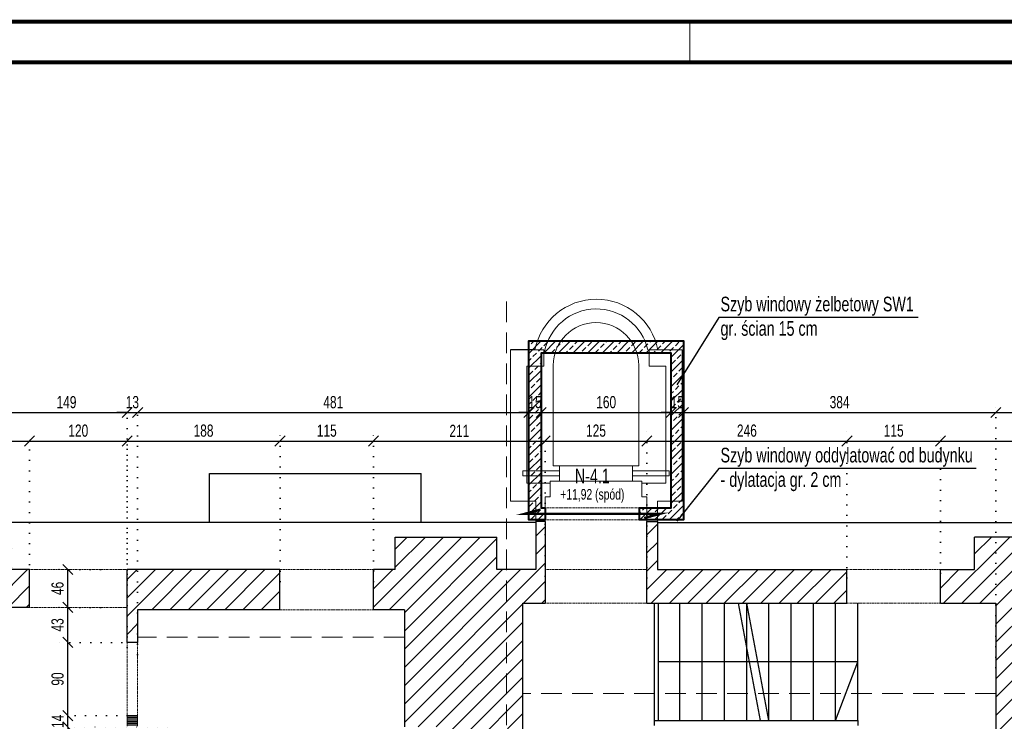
# Model space of a CAD drawing. Header units: millimetres. Extents: x 11149 to 111407, y -107619 to -23630.
# Tile 9 of 245: x 12428 to 13638, y -38492 to -37630. Entities that reach past the tile are written whole.
import ezdxf
from ezdxf.enums import TextEntityAlignment as Align

# ---------------------------------------------------------------- set-up
doc = ezdxf.new("R2010")
doc.units = ezdxf.units.MM
doc.header["$LTSCALE"] = 2
for name, pattern in [('DOT', [6.35, 0, -6.35]), ('HIDDEN', [9.525, 6.35, -3.175]), ('HIDDENX2', [19.05, 12.7, -6.35])]:
    doc.linetypes.add(name, pattern=pattern)
doc.layers.get('0').update_dxf_attribs({"plot": 0})
doc.layers.get('Defpoints').update_dxf_attribs({"color": 1})
for name, color, linetype, lineweight in [('0_OPIS', 7, 'Continuous', 13), ('3DPLAN_A_WYSOKOŚCI ZMIANA', 144, 'HIDDENX2', 5), ('A_WYBURZENIA', 6, 'Continuous', 0), ('A_ściany mur', 2, 'Continuous', 30), ('e-cad_opisyNadproża', 7, 'Continuous', 9), ('e-cad_wymiary', 4, 'Continuous', 9), ('Opisy', 7, 'Continuous', 13), ('WIDOK', 7, 'Continuous', 25)]:
    doc.layers.add(name, color=color, linetype=linetype, lineweight=lineweight)
for name, color, linetype in [('3DPLAN_A_KRESKOWANIE 1', 253, 'Continuous'), ('3DPLAN_K_OBRYS', 243, 'Continuous'), ('3DPLAN_K_OBRYS WIDOK', 242, 'Continuous'), ('A_SCHODY', 6, 'Continuous')]:
    doc.layers.add(name, color=color, linetype=linetype)
doc.styles.add('e-cad_1', font='arial.ttf', dxfattribs={"width": 0.7})
doc.dimstyles.new('e-cad_1_100_[cm]', dxfattribs={"dimscale": 10, "dimtxt": 1.5, "dimasz": 1.25, "dimexe": 1.25, "dimexo": 0.625, "dimgap": 0.5, "dimtad": 1, "dimdec": 0, "dimrnd": 1, "dimzin": 1, "dimtxsty": 'e-cad_1', "dimblk": 'OBLIQUE', "dimcen": 2.5, "dimclrd": 256, "dimclre": 252, "dimclrt": 7, "dimadec": 0, "dimazin": 0, "dimtfac": 1, "dimtix": 1, "dimtmove": 2, "dimatfit": 3, "dimldrblk": 'NONE', "dimfxl": 60, "dimfxlon": 1, "dimarcsym": 0})
pattern_1 = [(45, (14206.918, -38714.36), (-11.22532, 11.22532), [])]

# ---------------------------------------------------------------- blocks, each defined once
blk = doc.blocks.new('_OBLIQUE')
at = {"color": 0, "linetype": 'ByBlock', "lineweight": -2}
blk.add_line((-0.5, -0.5), (0.5, 0.5), dxfattribs=at)
blk = doc.blocks.new('*D525')
at = {"layer": 'Defpoints', "color": 0}
for p in [(12440, -38147.9), (11781.5, -38305.9), (12440, -38305.9)]:
    blk.add_point(p, dxfattribs=at)
at = {"layer": 'e-cad_wymiary', "color": 252, "linetype": 'DOT', "lineweight": -2}
for p, q in [((11781.5, -38299.6), (11781.5, -38135.4)), ((12440, -38299.6), (12440, -38135.4))]:
    blk.add_line(p, q, dxfattribs=at)
at = {"layer": 'e-cad_wymiary', "lineweight": -2}
blk.add_line((11781.5, -38147.9), (12440, -38147.9), dxfattribs=at)
at = {"layer": 'e-cad_wymiary', "lineweight": -2, "xscale": 12.5, "yscale": 12.5, "zscale": 12.5, "rotation": 180}
blk.add_blockref('_OBLIQUE', (11781.5, -38147.9), dxfattribs=at)
at = {"layer": 'e-cad_wymiary', "lineweight": -2, "xscale": 12.5, "yscale": 12.5, "zscale": 12.5}
blk.add_blockref('_OBLIQUE', (12440, -38147.9), dxfattribs=at)
at = {"layer": 'e-cad_wymiary', "color": 7, "insert": (12110.7, -38135.2), "char_height": 15, "attachment_point": 5, "style": 'e-cad_1'}
blk.add_mtext('658', dxfattribs=at)
blk = doc.blocks.new('_None')
blk = doc.blocks.new('*D526')
at = {"layer": 'Defpoints', "color": 0}
for p in [(12560, -38147.9), (12440, -38305.9), (12560, -38325.3)]:
    blk.add_point(p, dxfattribs=at)
at = {"layer": 'e-cad_wymiary', "color": 252, "linetype": 'DOT', "lineweight": -2}
for p, q in [((12440, -38299.6), (12440, -38135.4)), ((12560, -38319), (12560, -38135.4))]:
    blk.add_line(p, q, dxfattribs=at)
at = {"layer": 'e-cad_wymiary', "lineweight": -2}
blk.add_line((12440, -38147.9), (12560, -38147.9), dxfattribs=at)
at = {"layer": 'e-cad_wymiary', "lineweight": -2, "xscale": 12.5, "yscale": 12.5, "zscale": 12.5, "rotation": 180}
blk.add_blockref('_OBLIQUE', (12440, -38147.9), dxfattribs=at)
at = {"layer": 'e-cad_wymiary', "lineweight": -2, "xscale": 12.5, "yscale": 12.5, "zscale": 12.5}
blk.add_blockref('_OBLIQUE', (12560, -38147.9), dxfattribs=at)
at = {"layer": 'e-cad_wymiary', "color": 7, "insert": (12500, -38135.2), "char_height": 15, "attachment_point": 5, "style": 'e-cad_1'}
blk.add_mtext('120', dxfattribs=at)
blk = doc.blocks.new('*D527')
at = {"layer": 'Defpoints', "color": 0}
for p in [(12748, -38147.9), (12560, -38325.3), (12748, -38326.9)]:
    blk.add_point(p, dxfattribs=at)
at = {"layer": 'e-cad_wymiary', "color": 252, "linetype": 'DOT', "lineweight": -2}
for p, q in [((12560, -38319), (12560, -38135.4)), ((12748, -38320.6), (12748, -38135.4))]:
    blk.add_line(p, q, dxfattribs=at)
at = {"layer": 'e-cad_wymiary', "lineweight": -2}
blk.add_line((12560, -38147.9), (12748, -38147.9), dxfattribs=at)
at = {"layer": 'e-cad_wymiary', "lineweight": -2, "xscale": 12.5, "yscale": 12.5, "zscale": 12.5, "rotation": 180}
blk.add_blockref('_OBLIQUE', (12560, -38147.9), dxfattribs=at)
at = {"layer": 'e-cad_wymiary', "lineweight": -2, "xscale": 12.5, "yscale": 12.5, "zscale": 12.5}
blk.add_blockref('_OBLIQUE', (12748, -38147.9), dxfattribs=at)
at = {"layer": 'e-cad_wymiary', "color": 7, "insert": (12654, -38135.2), "char_height": 15, "attachment_point": 5, "style": 'e-cad_1'}
blk.add_mtext('188', dxfattribs=at)
blk = doc.blocks.new('*D528')
at = {"layer": 'Defpoints', "color": 0}
for p in [(12863, -38147.9), (12748, -38326.9), (12863, -38326.9)]:
    blk.add_point(p, dxfattribs=at)
at = {"layer": 'e-cad_wymiary', "color": 252, "linetype": 'DOT', "lineweight": -2}
for p, q in [((12748, -38320.6), (12748, -38135.4)), ((12863, -38320.6), (12863, -38135.4))]:
    blk.add_line(p, q, dxfattribs=at)
at = {"layer": 'e-cad_wymiary', "lineweight": -2}
blk.add_line((12748, -38147.9), (12863, -38147.9), dxfattribs=at)
at = {"layer": 'e-cad_wymiary', "lineweight": -2, "xscale": 12.5, "yscale": 12.5, "zscale": 12.5, "rotation": 180}
blk.add_blockref('_OBLIQUE', (12748, -38147.9), dxfattribs=at)
at = {"layer": 'e-cad_wymiary', "lineweight": -2, "xscale": 12.5, "yscale": 12.5, "zscale": 12.5}
blk.add_blockref('_OBLIQUE', (12863, -38147.9), dxfattribs=at)
at = {"layer": 'e-cad_wymiary', "color": 7, "insert": (12805.5, -38135.2), "char_height": 15, "attachment_point": 5, "style": 'e-cad_1'}
blk.add_mtext('115', dxfattribs=at)
blk = doc.blocks.new('*D529')
at = {"layer": 'Defpoints', "color": 0}
for p in [(13074, -38147.9), (13074, -38320.3), (12863, -38326.9)]:
    blk.add_point(p, dxfattribs=at)
at = {"layer": 'e-cad_wymiary', "color": 252, "linetype": 'DOT', "lineweight": -2}
for p, q in [((12863, -38320.6), (12863, -38135.4)), ((13074, -38314), (13074, -38135.4))]:
    blk.add_line(p, q, dxfattribs=at)
at = {"layer": 'e-cad_wymiary', "lineweight": -2}
blk.add_line((12863, -38147.9), (13074, -38147.9), dxfattribs=at)
at = {"layer": 'e-cad_wymiary', "lineweight": -2, "xscale": 12.5, "yscale": 12.5, "zscale": 12.5, "rotation": 180}
blk.add_blockref('_OBLIQUE', (12863, -38147.9), dxfattribs=at)
at = {"layer": 'e-cad_wymiary', "lineweight": -2, "xscale": 12.5, "yscale": 12.5, "zscale": 12.5}
blk.add_blockref('_OBLIQUE', (13074, -38147.9), dxfattribs=at)
at = {"layer": 'e-cad_wymiary', "color": 7, "insert": (12968.5, -38135.4), "char_height": 15, "attachment_point": 5, "style": 'e-cad_1'}
blk.add_mtext('211', dxfattribs=at)
blk = doc.blocks.new('*D530')
at = {"layer": 'Defpoints', "color": 0}
for p in [(13199, -38147.9), (13074, -38320.3), (13199, -38322.3)]:
    blk.add_point(p, dxfattribs=at)
at = {"layer": 'e-cad_wymiary', "color": 252, "linetype": 'DOT', "lineweight": -2}
for p, q in [((13074, -38314), (13074, -38135.4)), ((13199, -38316), (13199, -38135.4))]:
    blk.add_line(p, q, dxfattribs=at)
at = {"layer": 'e-cad_wymiary', "lineweight": -2}
blk.add_line((13074, -38147.9), (13199, -38147.9), dxfattribs=at)
at = {"layer": 'e-cad_wymiary', "lineweight": -2, "xscale": 12.5, "yscale": 12.5, "zscale": 12.5, "rotation": 180}
blk.add_blockref('_OBLIQUE', (13074, -38147.9), dxfattribs=at)
at = {"layer": 'e-cad_wymiary', "lineweight": -2, "xscale": 12.5, "yscale": 12.5, "zscale": 12.5}
blk.add_blockref('_OBLIQUE', (13199, -38147.9), dxfattribs=at)
at = {"layer": 'e-cad_wymiary', "color": 7, "insert": (13136.5, -38135.2), "char_height": 15, "attachment_point": 5, "style": 'e-cad_1'}
blk.add_mtext('125', dxfattribs=at)
blk = doc.blocks.new('*D531')
at = {"layer": 'Defpoints', "color": 0}
for p in [(13445, -38147.9), (13199, -38322.3), (13445, -38322.3)]:
    blk.add_point(p, dxfattribs=at)
at = {"layer": 'e-cad_wymiary', "color": 252, "linetype": 'DOT', "lineweight": -2}
for p, q in [((13199, -38316), (13199, -38135.4)), ((13445, -38316), (13445, -38135.4))]:
    blk.add_line(p, q, dxfattribs=at)
at = {"layer": 'e-cad_wymiary', "lineweight": -2}
blk.add_line((13199, -38147.9), (13445, -38147.9), dxfattribs=at)
at = {"layer": 'e-cad_wymiary', "lineweight": -2, "xscale": 12.5, "yscale": 12.5, "zscale": 12.5, "rotation": 180}
blk.add_blockref('_OBLIQUE', (13199, -38147.9), dxfattribs=at)
at = {"layer": 'e-cad_wymiary', "lineweight": -2, "xscale": 12.5, "yscale": 12.5, "zscale": 12.5}
blk.add_blockref('_OBLIQUE', (13445, -38147.9), dxfattribs=at)
at = {"layer": 'e-cad_wymiary', "color": 7, "insert": (13322, -38135.2), "char_height": 15, "attachment_point": 5, "style": 'e-cad_1'}
blk.add_mtext('246', dxfattribs=at)
blk = doc.blocks.new('*D532')
at = {"layer": 'Defpoints', "color": 0}
for p in [(13560, -38147.9), (13445, -38322.3), (13560, -38316.7)]:
    blk.add_point(p, dxfattribs=at)
at = {"layer": 'e-cad_wymiary', "color": 252, "linetype": 'DOT', "lineweight": -2}
for p, q in [((13445, -38316), (13445, -38135.4)), ((13560, -38310.5), (13560, -38135.4))]:
    blk.add_line(p, q, dxfattribs=at)
at = {"layer": 'e-cad_wymiary', "lineweight": -2}
blk.add_line((13445, -38147.9), (13560, -38147.9), dxfattribs=at)
at = {"layer": 'e-cad_wymiary', "lineweight": -2, "xscale": 12.5, "yscale": 12.5, "zscale": 12.5, "rotation": 180}
blk.add_blockref('_OBLIQUE', (13445, -38147.9), dxfattribs=at)
at = {"layer": 'e-cad_wymiary', "lineweight": -2, "xscale": 12.5, "yscale": 12.5, "zscale": 12.5}
blk.add_blockref('_OBLIQUE', (13560, -38147.9), dxfattribs=at)
at = {"layer": 'e-cad_wymiary', "color": 7, "insert": (13502.5, -38135.2), "char_height": 15, "attachment_point": 5, "style": 'e-cad_1'}
blk.add_mtext('115', dxfattribs=at)
blk = doc.blocks.new('*D533')
at = {"layer": 'Defpoints', "color": 0}
for p in [(13773, -38147.9), (13560, -38316.7), (13773, -38324.3)]:
    blk.add_point(p, dxfattribs=at)
at = {"layer": 'e-cad_wymiary', "color": 252, "linetype": 'DOT', "lineweight": -2}
for p, q in [((13560, -38310.5), (13560, -38135.4)), ((13773, -38318.1), (13773, -38135.4))]:
    blk.add_line(p, q, dxfattribs=at)
at = {"layer": 'e-cad_wymiary', "lineweight": -2}
blk.add_line((13560, -38147.9), (13773, -38147.9), dxfattribs=at)
at = {"layer": 'e-cad_wymiary', "lineweight": -2, "xscale": 12.5, "yscale": 12.5, "zscale": 12.5, "rotation": 180}
blk.add_blockref('_OBLIQUE', (13560, -38147.9), dxfattribs=at)
at = {"layer": 'e-cad_wymiary', "lineweight": -2, "xscale": 12.5, "yscale": 12.5, "zscale": 12.5}
blk.add_blockref('_OBLIQUE', (13773, -38147.9), dxfattribs=at)
at = {"layer": 'e-cad_wymiary', "color": 7, "insert": (13666.5, -38135.2), "char_height": 15, "attachment_point": 5, "style": 'e-cad_1'}
blk.add_mtext('213', dxfattribs=at)
blk = doc.blocks.new('*D554')
at = {"layer": 'Defpoints', "color": 0}
for p in [(12560, -38112.9), (12411, -38407.2), (12560, -38407.5)]:
    blk.add_point(p, dxfattribs=at)
at = {"layer": 'e-cad_wymiary', "color": 252, "linetype": 'DOT', "lineweight": -2}
for p, q in [((12411, -38400.9), (12411, -38100.4)), ((12560, -38401.3), (12560, -38100.4))]:
    blk.add_line(p, q, dxfattribs=at)
at = {"layer": 'e-cad_wymiary', "lineweight": -2}
blk.add_line((12411, -38112.9), (12560, -38112.9), dxfattribs=at)
at = {"layer": 'e-cad_wymiary', "lineweight": -2, "xscale": 12.5, "yscale": 12.5, "zscale": 12.5, "rotation": 180}
blk.add_blockref('_OBLIQUE', (12411, -38112.9), dxfattribs=at)
at = {"layer": 'e-cad_wymiary', "lineweight": -2, "xscale": 12.5, "yscale": 12.5, "zscale": 12.5}
blk.add_blockref('_OBLIQUE', (12560, -38112.9), dxfattribs=at)
at = {"layer": 'e-cad_wymiary', "color": 7, "insert": (12485.5, -38100.2), "char_height": 15, "attachment_point": 5, "style": 'e-cad_1'}
blk.add_mtext('149', dxfattribs=at)
blk = doc.blocks.new('*D555')
at = {"layer": 'Defpoints', "color": 0}
for p in [(12573, -38112.9), (12560, -38407.5), (12573, -38416.6)]:
    blk.add_point(p, dxfattribs=at)
at = {"layer": 'e-cad_wymiary', "color": 252, "linetype": 'DOT', "lineweight": -2}
for p, q in [((12560, -38401.3), (12560, -38100.4)), ((12573, -38410.4), (12573, -38100.4))]:
    blk.add_line(p, q, dxfattribs=at)
at = {"layer": 'e-cad_wymiary', "lineweight": -2}
for p, q in [((12560, -38112.9), (12547.5, -38112.9)), ((12560, -38112.9), (12573, -38112.9)), ((12573, -38112.9), (12585.5, -38112.9))]:
    blk.add_line(p, q, dxfattribs=at)
at = {"layer": 'e-cad_wymiary', "lineweight": -2, "xscale": 12.5, "yscale": 12.5, "zscale": 12.5}
blk.add_blockref('_OBLIQUE', (12560, -38112.9), dxfattribs=at)
at = {"layer": 'e-cad_wymiary', "lineweight": -2, "xscale": 12.5, "yscale": 12.5, "zscale": 12.5, "rotation": 180}
blk.add_blockref('_OBLIQUE', (12573, -38112.9), dxfattribs=at)
at = {"layer": 'e-cad_wymiary', "color": 7, "insert": (12566.5, -38100.2), "char_height": 15, "attachment_point": 5, "style": 'e-cad_1'}
blk.add_mtext('13', dxfattribs=at)
blk = doc.blocks.new('*D556')
at = {"layer": 'Defpoints', "color": 0}
for p in [(13054, -38104), (13054, -38112.9), (12573, -38416.6)]:
    blk.add_point(p, dxfattribs=at)
at = {"layer": 'e-cad_wymiary', "color": 252, "linetype": 'DOT', "lineweight": -2}
for p, q in [((12573, -38410.4), (12573, -38100.4)), ((13054, -38110.3), (13054, -38125.4))]:
    blk.add_line(p, q, dxfattribs=at)
at = {"layer": 'e-cad_wymiary', "lineweight": -2}
blk.add_line((12573, -38112.9), (13054, -38112.9), dxfattribs=at)
at = {"layer": 'e-cad_wymiary', "lineweight": -2, "xscale": 12.5, "yscale": 12.5, "zscale": 12.5, "rotation": 180}
blk.add_blockref('_OBLIQUE', (12573, -38112.9), dxfattribs=at)
at = {"layer": 'e-cad_wymiary', "lineweight": -2, "xscale": 12.5, "yscale": 12.5, "zscale": 12.5}
blk.add_blockref('_OBLIQUE', (13054, -38112.9), dxfattribs=at)
at = {"layer": 'e-cad_wymiary', "color": 7, "insert": (12813.5, -38100.2), "char_height": 15, "attachment_point": 5, "style": 'e-cad_1'}
blk.add_mtext('481', dxfattribs=at)
blk = doc.blocks.new('*D557')
at = {"layer": 'Defpoints', "color": 0}
for p in [(13054, -38104), (13069, -38105.4), (13069, -38112.9)]:
    blk.add_point(p, dxfattribs=at)
at = {"layer": 'e-cad_wymiary', "lineweight": -2}
for p, q in [((13054, -38112.9), (13041.5, -38112.9)), ((13054, -38112.9), (13069, -38112.9)), ((13069, -38112.9), (13081.5, -38112.9))]:
    blk.add_line(p, q, dxfattribs=at)
at = {"layer": 'e-cad_wymiary', "color": 252, "linetype": 'DOT', "lineweight": -2}
for p, q in [((13054, -38110.3), (13054, -38125.4)), ((13069, -38111.6), (13069, -38125.4))]:
    blk.add_line(p, q, dxfattribs=at)
at = {"layer": 'e-cad_wymiary', "lineweight": -2, "xscale": 12.5, "yscale": 12.5, "zscale": 12.5}
blk.add_blockref('_OBLIQUE', (13054, -38112.9), dxfattribs=at)
at = {"layer": 'e-cad_wymiary', "lineweight": -2, "xscale": 12.5, "yscale": 12.5, "zscale": 12.5, "rotation": 180}
blk.add_blockref('_OBLIQUE', (13069, -38112.9), dxfattribs=at)
at = {"layer": 'e-cad_wymiary', "color": 7, "insert": (13061.5, -38100.2), "char_height": 15, "attachment_point": 5, "style": 'e-cad_1'}
blk.add_mtext('15', dxfattribs=at)
blk = doc.blocks.new('*D558')
at = {"layer": 'Defpoints', "color": 0}
for p in [(13069, -38105.4), (13229, -38104), (13229, -38112.9)]:
    blk.add_point(p, dxfattribs=at)
at = {"layer": 'e-cad_wymiary', "color": 252, "linetype": 'DOT', "lineweight": -2}
for p, q in [((13069, -38111.6), (13069, -38125.4)), ((13229, -38110.3), (13229, -38125.4))]:
    blk.add_line(p, q, dxfattribs=at)
at = {"layer": 'e-cad_wymiary', "lineweight": -2}
blk.add_line((13069, -38112.9), (13229, -38112.9), dxfattribs=at)
at = {"layer": 'e-cad_wymiary', "lineweight": -2, "xscale": 12.5, "yscale": 12.5, "zscale": 12.5, "rotation": 180}
blk.add_blockref('_OBLIQUE', (13069, -38112.9), dxfattribs=at)
at = {"layer": 'e-cad_wymiary', "lineweight": -2, "xscale": 12.5, "yscale": 12.5, "zscale": 12.5}
blk.add_blockref('_OBLIQUE', (13229, -38112.9), dxfattribs=at)
at = {"layer": 'e-cad_wymiary', "color": 7, "insert": (13149, -38100.2), "char_height": 15, "attachment_point": 5, "style": 'e-cad_1'}
blk.add_mtext('160', dxfattribs=at)
blk = doc.blocks.new('*D559')
at = {"layer": 'Defpoints', "color": 0}
for p in [(13229, -38104), (13244, -38105.8), (13244, -38112.9)]:
    blk.add_point(p, dxfattribs=at)
at = {"layer": 'e-cad_wymiary', "lineweight": -2}
for p, q in [((13229, -38112.9), (13216.5, -38112.9)), ((13229, -38112.9), (13244, -38112.9)), ((13244, -38112.9), (13256.5, -38112.9))]:
    blk.add_line(p, q, dxfattribs=at)
at = {"layer": 'e-cad_wymiary', "color": 252, "linetype": 'DOT', "lineweight": -2}
for p, q in [((13229, -38110.3), (13229, -38125.4)), ((13244, -38112.1), (13244, -38125.4))]:
    blk.add_line(p, q, dxfattribs=at)
at = {"layer": 'e-cad_wymiary', "lineweight": -2, "xscale": 12.5, "yscale": 12.5, "zscale": 12.5}
blk.add_blockref('_OBLIQUE', (13229, -38112.9), dxfattribs=at)
at = {"layer": 'e-cad_wymiary', "lineweight": -2, "xscale": 12.5, "yscale": 12.5, "zscale": 12.5, "rotation": 180}
blk.add_blockref('_OBLIQUE', (13244, -38112.9), dxfattribs=at)
at = {"layer": 'e-cad_wymiary', "color": 7, "insert": (13236.5, -38100.2), "char_height": 15, "attachment_point": 5, "style": 'e-cad_1'}
blk.add_mtext('15', dxfattribs=at)
blk = doc.blocks.new('*D560')
at = {"layer": 'Defpoints', "color": 0}
for p in [(13244, -38105.8), (13628, -38112.9), (13628, -38432.5)]:
    blk.add_point(p, dxfattribs=at)
at = {"layer": 'e-cad_wymiary', "color": 252, "linetype": 'DOT', "lineweight": -2}
for p, q in [((13628, -38426.2), (13628, -38100.4)), ((13244, -38112.1), (13244, -38125.4))]:
    blk.add_line(p, q, dxfattribs=at)
at = {"layer": 'e-cad_wymiary', "lineweight": -2}
blk.add_line((13244, -38112.9), (13628, -38112.9), dxfattribs=at)
at = {"layer": 'e-cad_wymiary', "lineweight": -2, "xscale": 12.5, "yscale": 12.5, "zscale": 12.5, "rotation": 180}
blk.add_blockref('_OBLIQUE', (13244, -38112.9), dxfattribs=at)
at = {"layer": 'e-cad_wymiary', "lineweight": -2, "xscale": 12.5, "yscale": 12.5, "zscale": 12.5}
blk.add_blockref('_OBLIQUE', (13628, -38112.9), dxfattribs=at)
at = {"layer": 'e-cad_wymiary', "color": 7, "insert": (13436, -38100.2), "char_height": 15, "attachment_point": 5, "style": 'e-cad_1'}
blk.add_mtext('384', dxfattribs=at)
blk = doc.blocks.new('*D561')
at = {"layer": 'Defpoints', "color": 0}
for p in [(13690, -38112.9), (13690, -38413.4), (13628, -38432.5)]:
    blk.add_point(p, dxfattribs=at)
at = {"layer": 'e-cad_wymiary', "color": 252, "linetype": 'DOT', "lineweight": -2}
for p, q in [((13628, -38426.2), (13628, -38100.4)), ((13690, -38407.1), (13690, -38100.4))]:
    blk.add_line(p, q, dxfattribs=at)
at = {"layer": 'e-cad_wymiary', "lineweight": -2}
blk.add_line((13628, -38112.9), (13690, -38112.9), dxfattribs=at)
at = {"layer": 'e-cad_wymiary', "lineweight": -2, "xscale": 12.5, "yscale": 12.5, "zscale": 12.5, "rotation": 180}
blk.add_blockref('_OBLIQUE', (13628, -38112.9), dxfattribs=at)
at = {"layer": 'e-cad_wymiary', "lineweight": -2, "xscale": 12.5, "yscale": 12.5, "zscale": 12.5}
blk.add_blockref('_OBLIQUE', (13690, -38112.9), dxfattribs=at)
at = {"layer": 'e-cad_wymiary', "color": 7, "insert": (13659, -38100.2), "char_height": 15, "attachment_point": 5, "style": 'e-cad_1'}
blk.add_mtext('62', dxfattribs=at)
blk = doc.blocks.new('*D784')
at = {"layer": 'Defpoints', "color": 0, "ltscale": 0.5}
for p in [(12487.2, -38485.4), (12566.5, -38485.4), (12616.4, -38499.4)]:
    blk.add_point(p, dxfattribs=at)
at = {"layer": 'e-cad_wymiary', "lineweight": -2}
for p, q in [((12487.2, -38485.4), (12487.2, -38472.9)), ((12487.2, -38499.4), (12487.2, -38485.4)), ((12487.2, -38499.4), (12487.2, -38511.9))]:
    blk.add_line(p, q, dxfattribs=at)
at = {"layer": 'e-cad_wymiary', "color": 252, "linetype": 'DOT', "lineweight": -2}
for p, q in [((12560.2, -38485.4), (12474.7, -38485.4)), ((12610.2, -38499.4), (12474.7, -38499.4))]:
    blk.add_line(p, q, dxfattribs=at)
at = {"layer": 'e-cad_wymiary', "lineweight": -2, "ltscale": 0.5, "xscale": 12.5, "yscale": 12.5, "zscale": 12.5}
for p, rotation in [((12487.2, -38485.4), 270), ((12487.2, -38499.4), 90)]:
    blk.add_blockref('_OBLIQUE', p, dxfattribs=dict(at, rotation=rotation))
at = {"layer": 'e-cad_wymiary', "color": 7, "ltscale": 0.5, "insert": (12474.7, -38492.4), "char_height": 15, "attachment_point": 5, "rotation": 90, "style": 'e-cad_1'}
blk.add_mtext('14', dxfattribs=at)
blk = doc.blocks.new('*D785')
at = {"layer": 'Defpoints', "color": 0}
for p in [(12487.2, -38395.4), (12560, -38395.4), (12566.5, -38485.4)]:
    blk.add_point(p, dxfattribs=at)
at = {"layer": 'e-cad_wymiary', "color": 252, "linetype": 'DOT', "lineweight": -2}
for p, q in [((12553.7, -38395.4), (12474.7, -38395.4)), ((12560.2, -38485.4), (12474.7, -38485.4))]:
    blk.add_line(p, q, dxfattribs=at)
at = {"layer": 'e-cad_wymiary', "lineweight": -2}
blk.add_line((12487.2, -38485.4), (12487.2, -38395.4), dxfattribs=at)
at = {"layer": 'e-cad_wymiary', "lineweight": -2, "xscale": 12.5, "yscale": 12.5, "zscale": 12.5}
for p, rotation in [((12487.2, -38395.4), 90), ((12487.2, -38485.4), 270)]:
    blk.add_blockref('_OBLIQUE', p, dxfattribs=dict(at, rotation=rotation))
at = {"layer": 'e-cad_wymiary', "color": 7, "insert": (12474.6, -38440.4), "char_height": 15, "attachment_point": 5, "rotation": 90, "style": 'e-cad_1'}
blk.add_mtext('90', dxfattribs=at)
blk = doc.blocks.new('*D786')
at = {"layer": 'Defpoints', "color": 0}
for p in [(12487.2, -38352.4), (12533.7, -38352.4), (12560, -38395.4)]:
    blk.add_point(p, dxfattribs=at)
at = {"layer": 'e-cad_wymiary', "color": 252, "linetype": 'DOT', "lineweight": -2}
for p, q in [((12527.5, -38352.4), (12474.7, -38352.4)), ((12553.7, -38395.4), (12474.7, -38395.4))]:
    blk.add_line(p, q, dxfattribs=at)
at = {"layer": 'e-cad_wymiary', "lineweight": -2}
blk.add_line((12487.2, -38395.4), (12487.2, -38352.4), dxfattribs=at)
at = {"layer": 'e-cad_wymiary', "lineweight": -2, "xscale": 12.5, "yscale": 12.5, "zscale": 12.5}
for p, rotation in [((12487.2, -38352.4), 90), ((12487.2, -38395.4), 270)]:
    blk.add_blockref('_OBLIQUE', p, dxfattribs=dict(at, rotation=rotation))
at = {"layer": 'e-cad_wymiary', "color": 7, "insert": (12474.5, -38373.9), "char_height": 15, "attachment_point": 5, "rotation": 90, "style": 'e-cad_1'}
blk.add_mtext('43', dxfattribs=at)
blk = doc.blocks.new('*D787')
at = {"layer": 'Defpoints', "color": 0}
for p in [(12487.2, -38305.9), (12533.7, -38305.9), (12533.7, -38352.4)]:
    blk.add_point(p, dxfattribs=at)
at = {"layer": 'e-cad_wymiary', "color": 252, "linetype": 'DOT', "lineweight": -2}
for p, q in [((12527.5, -38305.9), (12474.7, -38305.9)), ((12527.5, -38352.4), (12474.7, -38352.4))]:
    blk.add_line(p, q, dxfattribs=at)
at = {"layer": 'e-cad_wymiary', "lineweight": -2}
blk.add_line((12487.2, -38352.4), (12487.2, -38305.9), dxfattribs=at)
at = {"layer": 'e-cad_wymiary', "lineweight": -2, "xscale": 12.5, "yscale": 12.5, "zscale": 12.5}
for p, rotation in [((12487.2, -38305.9), 90), ((12487.2, -38352.4), 270)]:
    blk.add_blockref('_OBLIQUE', p, dxfattribs=dict(at, rotation=rotation))
at = {"layer": 'e-cad_wymiary', "color": 7, "insert": (12474.6, -38329.1), "char_height": 15, "attachment_point": 5, "rotation": 90, "style": 'e-cad_1'}
blk.add_mtext('46', dxfattribs=at)

msp = doc.modelspace()

# ---------------------------------------------------------------- hatches: boundary and pattern name
at = {"layer": '3DPLAN_A_KRESKOWANIE 1'}
h = msp.add_hatch(dxfattribs=at)
h.set_pattern_fill('ANSI31', color=256, scale=5, style=0)
h.set_pattern_definition(pattern_1)
h.paths.add_polyline_path([(14219.97, -38701.39), (14194.97, -38701.39), (14194.97, -38726.39), (14219.97, -38726.39)])
h.paths.add_polyline_path([(12418.47, -38265.89), (12293.47, -38265.89), (12293.47, -38305.89), (11781.49, -38305.89), (11781.49, -38349.39), (11809.49, -38349.39), (11809.49, -38458.39), (11829.97, -38458.39), (11829.97, -38349.39), (12348.97, -38349.39), (12348.97, -38549.39), (12396.97, -38549.39), (12396.97, -38613.39), (12410.97, -38613.39), (12410.97, -38352.39), (12439.97, -38352.39), (12439.97, -38305.89), (12418.47, -38305.89)])
h.paths.add_polyline_path([(12747.96, -38305.89), (12559.97, -38305.89), (12559.97, -38352.39), (12559.97, -38395.39), (12572.96, -38395.39), (12572.96, -38355.39), (12747.96, -38355.39)])
h.paths.add_polyline_path([(12410.97, -38716.39), (12396.97, -38716.39), (12396.97, -38911.39), (12326.97, -38911.39), (12326.97, -38928.39), (11829.97, -38928.39), (11829.97, -38858.39), (11809.49, -38858.39), (11809.49, -38928.39), (11781.49, -38928.39), (11781.49, -38994.39), (11798.97, -38994.39), (11798.97, -38950.39), (12368.97, -38950.39), (12368.97, -39017.39), (12375.97, -39017.39), (12375.97, -39010.39), (12410.97, -39010.39)])
h.paths.add_polyline_path([(11829.97, -38633.39), (11809.49, -38633.39), (11809.49, -38683.39), (11829.97, -38683.39)])
h.paths.add_polyline_path([(13772.97, -38305.89), (13726.97, -38305.89), (13726.97, -38265.89), (13601.97, -38265.89), (13601.97, -38305.89), (13559.97, -38305.89), (13559.97, -38347.39), (13627.97, -38347.39), (13627.97, -38636.39), (13204.97, -38636.39), (13204.97, -38653.39), (13245.97, -38653.39), (13245.97, -38705.39), (13618.97, -38705.39), (13618.97, -38755.65), (13648.97, -38755.65), (13648.97, -38485.39), (13689.97, -38485.39), (13689.97, -38341.39), (13772.97, -38341.39)])
h.paths.add_polyline_path([(14060.97, -38305.89), (13887.97, -38305.89), (13887.97, -38341.39), (14060.97, -38341.39)])
h.paths.add_polyline_path([(13091.97, -39365.39), (13037.97, -39365.39), (13037.97, -39354.39), (12981.97, -39354.39), (12916.97, -39354.39), (12916.97, -39519.39), (12981.97, -39519.39), (12981.97, -39808.39), (12901.97, -39808.39), (12901.97, -39874.89), (12945.97, -39874.89), (12945.97, -39914.89), (13070.97, -39914.89), (13070.97, -39874.89), (13114.97, -39874.89), (13114.97, -39805.39), (13037.97, -39805.39), (13037.97, -39520.39), (13091.97, -39520.39)])
h.paths.add_polyline_path([(13426.97, -39805.39), (13229.97, -39805.39), (13229.97, -39874.89), (13426.97, -39874.89)])
h.paths.add_polyline_path([(12956.97, -39264.39), (12956.97, -39197.39), (12950.97, -39197.39), (12950.97, -39173.39), (13026.62, -39173.39), (13026.62, -39264.39)])
h.paths.add_polyline_path([(12726.97, -39808.39), (12590.97, -39808.39), (12590.97, -39874.89), (12726.97, -39874.89)])
h.paths.add_polyline_path([(12415.97, -39808.39), (11864.97, -39808.39), (11864.97, -39692.39), (11809.49, -39692.39), (11809.49, -39808.39), (11781.49, -39808.39), (11781.49, -39874.89), (12231.97, -39874.89), (12231.97, -39914.89), (12356.97, -39914.89), (12356.97, -39874.89), (12415.97, -39874.89)])
h.paths.add_polyline_path([(11864.97, -39470.39), (11809.49, -39470.39), (11809.49, -39517.39), (11864.97, -39517.39)])
h.paths.add_polyline_path([(14626.97, -39805.39), (14431.97, -39805.39), (14431.97, -39874.89), (14626.97, -39874.89)])
h.paths.add_polyline_path([(14316.97, -39805.39), (14140.97, -39805.39), (14140.97, -39874.89), (14161.97, -39874.89), (14161.97, -39914.89), (14286.97, -39914.89), (14286.97, -39874.89), (14316.97, -39874.89)])
h.paths.add_polyline_path([(14025.97, -39805.39), (13831.97, -39805.39), (13831.97, -39874.89), (14025.97, -39874.89)])
h.paths.add_polyline_path([(13716.97, -39805.39), (13541.97, -39805.39), (13541.97, -39874.89), (13570.97, -39874.89), (13570.97, -39914.89), (13695.97, -39914.89), (13695.97, -39874.89), (13716.97, -39874.89)])
h.paths.add_polyline_path([(13602.97, -38997.89), (13602.97, -38912.39), (13618.97, -38912.39), (13618.97, -38902.89), (13618.97, -38875.39), (13648.97, -38875.39), (13648.97, -38902.89), (13654.97, -38902.89), (13654.97, -38959.89), (13769.97, -38959.89), (13769.97, -38987.39), (13908.97, -38987.39), (13908.97, -38997.89), (13769.97, -38997.89), (13608.97, -38997.89)])
h.paths.add_polyline_path([(13602.97, -39133.89), (13766.97, -39133.89), (13766.97, -39220.39), (13675.97, -39220.39), (13675.97, -39513.39), (13641.97, -39513.39), (13641.97, -39243.39), (13614.97, -39243.39), (13614.97, -39205.39), (13602.97, -39205.39)])
h.paths.add_polyline_path([(14806.97, -39086.39), (14806.97, -39266.39), (14740.97, -39266.39), (14740.97, -39343.39), (14762.97, -39343.39), (14762.97, -39575.39), (14775.97, -39575.39), (14775.97, -39329.39), (14934.97, -39329.39), (14934.97, -39260.39), (14870.97, -39260.39), (14870.97, -39136.39), (14816.97, -39136.39), (14816.97, -39003.39), (14870.97, -39003.39), (14870.97, -38895.39), (14807.97, -38895.39), (14807.97, -39063.39)])
h.paths.add_polyline_path([(14254.97, -39243.39), (14204.97, -39243.39), (14204.97, -39220.39), (13896.97, -39220.39), (13896.97, -39195.89), (14129.97, -39195.89), (14129.97, -39132.89), (14242.97, -39132.89), (14242.97, -38997.89), (14137.97, -38997.89), (14137.97, -38972.39), (14205.97, -38972.39), (14205.97, -38906.39), (14253.97, -38906.39), (14253.97, -39063.39), (14254.97, -39086.39)])
h.paths.add_polyline_path([(14636.97, -38305.89), (14463.97, -38305.89), (14463.97, -38341.39), (14636.97, -38341.39)])
h.paths.add_polyline_path([(14924.97, -38305.89), (14901.97, -38305.89), (14901.97, -38265.89), (14776.97, -38265.89), (14776.97, -38305.89), (14751.97, -38305.89), (14751.97, -38341.39), (14924.97, -38341.39)])
h.paths.add_polyline_path([(15234.97, -38305.89), (15039.97, -38305.89), (15039.97, -38341.39), (15234.97, -38341.39)])
h.paths.add_polyline_path([(15524.97, -38305.89), (15502.97, -38305.89), (15502.97, -38265.89), (15377.97, -38265.89), (15377.97, -38305.89), (15349.97, -38305.89), (15349.97, -38341.39), (15524.97, -38341.39)])
h.paths.add_polyline_path([(15834.97, -38305.89), (15641.97, -38305.89), (15641.97, -38341.39), (15834.97, -38341.39)])
h.paths.add_polyline_path([(16625.97, -38305.89), (16098.97, -38305.89), (16098.97, -38265.89), (15973.97, -38265.89), (15973.97, -38305.89), (15948.97, -38305.89), (15948.97, -38341.39), (16550.97, -38341.39), (16550.97, -38448.39), (16594.97, -38448.39), (16594.97, -38341.39), (16625.97, -38341.39)])
h.paths.add_polyline_path([(16594.97, -38625.39), (16550.97, -38625.39), (16550.97, -38680.39), (16594.97, -38680.39)])
h.paths.add_polyline_path([(16594.97, -38857.39), (16550.97, -38857.39), (16550.97, -38985.39), (16594.97, -38985.39)])
h.paths.add_polyline_path([(16594.97, -39161.39), (16550.97, -39161.39), (16550.97, -39291.39), (16594.97, -39291.39)])
h.paths.add_polyline_path([(16594.97, -39467.39), (16550.97, -39467.39), (16550.97, -39522.39), (16594.97, -39522.39)])
h.paths.add_polyline_path([(16625.97, -39801.39), (16594.97, -39801.39), (16594.97, -39699.39), (16550.97, -39699.39), (16550.97, -39801.39), (15944.97, -39801.39), (15944.97, -39874.89), (15973.97, -39874.89), (15973.97, -39914.89), (16098.97, -39914.89), (16098.97, -39874.89), (16625.97, -39874.89)])
h.paths.add_polyline_path([(15830.97, -39801.39), (15637.97, -39801.39), (15637.97, -39874.89), (15830.97, -39874.89)])
h.paths.add_polyline_path([(15520.97, -39801.39), (15345.97, -39801.39), (15345.97, -39874.89), (15369.97, -39874.89), (15369.97, -39914.89), (15494.97, -39914.89), (15494.97, -39874.89), (15520.97, -39874.89)])
h.paths.add_polyline_path([(15230.97, -39801.39), (15035.97, -39801.39), (15035.97, -39874.89), (15230.97, -39874.89)])
h.paths.add_polyline_path([(14920.97, -39801.39), (14775.97, -39801.39), (14775.97, -39768.39), (14762.97, -39768.39), (14762.97, -39805.39), (14741.97, -39805.39), (14741.97, -39874.89), (14768.97, -39874.89), (14768.97, -39914.89), (14893.97, -39914.89), (14893.97, -39874.89), (14920.97, -39874.89)])
h.paths.add_polyline_path([(15468.97, -39135.39), (15406.97, -39135.39), (15406.97, -39244.39), (15468.97, -39244.39)])
h.paths.add_polyline_path([(15468.97, -38894.39), (15406.97, -38894.39), (15406.97, -39005.39), (15468.97, -39005.39)])
h.paths.add_polyline_path([(16056.97, -39178.39), (16006.97, -39178.39), (16006.97, -39233.39), (16056.97, -39233.39)])
h.paths.add_polyline_path([(16056.97, -38909.39), (16006.97, -38909.39), (16006.97, -38963.39), (16056.97, -38963.39)])
h.paths.add_polyline_path([(14348.97, -38305.89), (14324.97, -38305.89), (14324.97, -38265.89), (14199.97, -38265.89), (14199.97, -38305.89), (14175.97, -38305.89), (14175.97, -38341.39), (14348.97, -38341.39)])
h.paths.add_polyline_path([(13212, -38246.89), (13198.97, -38246.89), (13198.97, -38347.39), (13444.97, -38347.39), (13444.97, -38305.89), (13212, -38305.89)])
h.paths.add_polyline_path([(12676.73, -39020.39), (12559.97, -39020.39), (12559.97, -38895.39), (12575.97, -38895.39), (12575.97, -39009.39), (12676.73, -39009.39)])
h.paths.add_polyline_path([(12572.96, -38616.89), (12572.96, -38655.39), (12559.97, -38655.39), (12559.97, -38616.89)])
h = msp.add_hatch(dxfattribs=at)
h.set_pattern_fill('ANSI31', color=256, scale=5, style=0)
h.set_pattern_definition(pattern_1)
h.paths.add_polyline_path([(12559.97, -38758.39), (12559.97, -38805.39), (12575.97, -38805.39), (12575.97, -38792.39), (12720.97, -38792.39), (12734.97, -38792.39), (12907.97, -38792.39), (12907.97, -38908.39), (12866.97, -38908.39), (12866.97, -38913.39), (12866.97, -39009.39), (12779.73, -39009.39), (12779.73, -39020.39), (13026.62, -39020.39), (13026.62, -38305.89), (13014.47, -38305.89), (13014.47, -38265.89), (12889.47, -38265.89), (12889.47, -38305.89), (12862.96, -38305.89), (12862.96, -38355.39), (12900.96, -38355.39), (12900.96, -38388.89), (12900.96, -38497.39), (12900.96, -38499.39), (12948.96, -38499.39), (12948.96, -38511.89), (12948.96, -38782.39), (12765.96, -38782.39), (12758.96, -38782.39), (12670.96, -38782.39), (12663.96, -38782.39), (12593.96, -38782.39), (12593.96, -38764.39), (12572.96, -38764.39), (12572.96, -38758.39)])
h.paths.add_polyline_path([(13026.62, -39020.39), (13026.62, -38305.89), (13062.49, -38305.89), (13062.49, -38247.89), (13062.49, -38246.89), (13073.97, -38246.89), (13073.97, -38305.89), (13073.97, -38347.39), (13046.47, -38347.39), (13046.47, -38458.39), (13046.47, -38636.39), (13074.97, -38636.39), (13074.97, -38653.39), (13042.97, -38653.39), (13042.97, -38769.39), (13068.97, -38769.39), (13068.97, -39020.39)])
at = {"layer": 'A_WYBURZENIA', "transparency": 33554687}
h = msp.add_hatch(dxfattribs=at)
h.set_pattern_fill('DOTS', color=256)
h.set_pattern_definition([(0, (-2619.8166, -18932.9412), (0.79375, 1.5875), [0, -1.5875])])
h.paths.add_polyline_path([(12559.97, -38485.39), (12559.97, -38498.39), (12572.96, -38498.39), (12572.96, -38497.39), (12572.96, -38485.39)])
at = {"layer": 'e-cad_wymiary', "ltscale": 0.02}
h = msp.add_hatch(dxfattribs=at)
h.set_pattern_fill('ANSI33', color=3, scale=2)
h.set_pattern_definition([(45, (13422.607, -37905.029), (-8.98026, 8.98026), []), (45, (13431.588, -37905.029), (-8.98026, 8.98026), [6.35, -3.175])])
h.paths.add_polyline_path([(13053.99, -38024.89), (13053.99, -38244.89), (13073.99, -38244.89), (13073.99, -38229.89), (13068.99, -38229.89), (13068.99, -38039.89), (13228.99, -38039.89), (13228.99, -38229.89), (13189.99, -38229.89), (13189.99, -38244.89), (13243.99, -38244.89), (13243.99, -38024.89), (13053.99, -38024.89)], is_closed=False)

# ---------------------------------------------------------------- linework, layer by layer
at = {"layer": '0_OPIS'}
msp.add_line((13251.87, -37682.55), (13251.87, -37632.55), dxfattribs=at)
at = {"layer": '0_OPIS', "const_width": 5}
for points in [[(11151.87, -37632.55), (17451.87, -37632.55), (17451.87, -40602.55), (11151.87, -40602.55)], [(11451.87, -37682.55), (17401.87, -37682.55), (17401.87, -40552.55), (11451.87, -40552.55)]]:
    msp.add_lwpolyline(points, close=True, dxfattribs=at)
at = {"layer": '3DPLAN_A_WYSOKOŚCI ZMIANA'}
for p, q in [((13026.62, -39982.89), (13026.62, -37974.89)), ((12900.96, -38388.89), (12572.96, -38388.89)), ((13627.97, -38458.39), (13046.47, -38458.39))]:
    msp.add_line(p, q, dxfattribs=at)
at = {"layer": '3DPLAN_K_OBRYS'}
msp.add_line((13061.49, -38035.89), (13031.49, -38035.89), dxfattribs=at)
at = {"layer": '3DPLAN_K_OBRYS WIDOK'}
for p, q in [((12661.49, -38187.89), (12921.49, -38187.89)), ((12661.49, -38247.89), (12661.49, -38187.89)), ((12921.49, -38247.89), (12921.49, -38187.89)), ((13062.49, -38247.89), (11746.49, -38247.89)), ((13212, -38247.89), (16677.49, -38247.89))]:
    msp.add_line(p, q, dxfattribs=at)
at = {"layer": 'A_SCHODY'}
for p, q in [((13207.9, -38347.39), (13207.9, -38497.39)), ((13212.9, -38347.39), (13212.9, -38491.39)), ((13239.73, -38491.39), (13239.73, -38347.39)), ((13267.07, -38491.39), (13267.07, -38347.39)), ((13294.4, -38491.39), (13294.4, -38347.39)), ((13338.89, -38491.39), (13311.55, -38347.39)), ((13321.73, -38491.39), (13321.73, -38347.39)), ((13349.06, -38491.39), (13321.73, -38347.39)), ((13349.06, -38491.39), (13349.06, -38347.39)), ((13376.4, -38491.39), (13376.4, -38347.39)), ((13403.73, -38491.39), (13403.73, -38347.39)), ((13431.06, -38491.39), (13431.06, -38347.39)), ((13458.4, -38491.39), (13458.4, -38347.39)), ((13458.4, -38419.39), (13212.9, -38419.39)), ((13431.06, -38491.39), (13458.4, -38419.39)), ((13207.9, -38491.39), (13458.4, -38491.39)), ((13458.4, -38491.39), (13458.4, -38497.39))]:
    msp.add_line(p, q, dxfattribs=at)
at = {"layer": 'A_WYBURZENIA', "transparency": 33554687}
for p, q in [((13031.49, -38035.89), (13031.49, -38221.89)), ((13072.31, -38035.89), (13061.49, -38035.89)), ((13072.31, -38055.89), (13072.31, -38035.89)), ((13201.66, -38055.89), (13201.66, -38035.89)), ((13212.49, -38035.89), (13201.66, -38035.89)), ((13242.49, -38035.89), (13212.49, -38035.89)), ((13242.49, -38035.89), (13242.49, -38221.89)), ((13051.49, -38055.89), (13051.49, -38199.89)), ((13051.49, -38055.89), (13072.31, -38055.89)), ((13083.97, -38178.39), (13083.97, -38054.89)), ((13188.97, -38178.39), (13188.97, -38054.89)), ((13222.49, -38055.89), (13201.66, -38055.89)), ((13222.49, -38055.89), (13222.49, -38199.89)), ((13083.97, -38178.39), (13091.47, -38178.39)), ((13091.47, -38197.39), (13091.47, -38178.39)), ((13091.47, -38178.39), (13181.47, -38178.39)), ((13181.47, -38178.39), (13188.97, -38178.39)), ((13181.47, -38197.39), (13181.47, -38178.39)), ((13046.47, -38190.59), (13046.47, -38184.59)), ((13091.47, -38184.59), (13046.47, -38184.59)), ((13091.47, -38190.59), (13046.47, -38190.59)), ((13181.47, -38184.59), (13226.47, -38184.59)), ((13181.47, -38190.59), (13226.47, -38190.59)), ((13226.47, -38190.59), (13226.47, -38184.59)), ((13079.97, -38199.89), (13051.49, -38199.89)), ((13079.97, -38216.39), (13079.97, -38197.39)), ((13079.97, -38197.39), (13091.47, -38197.39)), ((13091.47, -38197.39), (13181.47, -38197.39)), ((13181.47, -38197.39), (13192.97, -38197.39)), ((13192.97, -38216.39), (13192.97, -38197.39)), ((13192.97, -38199.89), (13222.49, -38199.89)), ((13031.49, -38221.89), (13062.49, -38221.89)), ((13062.49, -38221.89), (13062.49, -38246.89)), ((13073.97, -38246.89), (13073.97, -38216.39)), ((13073.97, -38216.39), (13079.97, -38216.39)), ((13198.97, -38216.39), (13192.97, -38216.39)), ((13198.97, -38246.89), (13198.97, -38216.39)), ((13212, -38221.89), (13242.49, -38221.89)), ((13212, -38221.89), (13212, -38246.89)), ((12572.96, -38485.39), (12559.97, -38485.39)), ((12559.97, -38498.39), (12559.97, -38485.39)), ((12572.96, -38485.39), (12572.96, -38498.39))]:
    msp.add_line(p, q, dxfattribs=at)
for centre, radius, start, end in [((13136.99, -38050.49), 76.9, 10.94609, 169.05391), ((13136.99, -38050.49), 64.9, 13.00262, 169.05391), ((13136.47, -38054.89), 52.5, 0, 180)]:
    msp.add_arc(centre, radius, start, end, dxfattribs=at)
at = {"layer": 'A_ściany mur', "color": 4, "linetype": 'HIDDEN', "lineweight": 5, "ltscale": 0.1}
for p, q in [((13073.99, -38229.89), (13189.99, -38229.89)), ((13073.99, -38244.89), (13189.99, -38244.89)), ((12439.97, -38305.89), (12559.97, -38305.89)), ((12747.96, -38305.89), (12862.96, -38305.89)), ((13073.97, -38305.89), (13198.97, -38305.89)), ((13444.97, -38305.89), (13559.97, -38305.89)), ((13073.97, -38347.39), (13198.97, -38347.39)), ((13444.97, -38347.39), (13559.97, -38347.39)), ((12439.97, -38352.39), (12559.97, -38352.39)), ((12747.96, -38355.39), (12862.96, -38355.39)), ((12559.97, -38485.39), (12559.97, -38395.39)), ((12572.96, -38395.39), (12572.96, -38485.39))]:
    msp.add_line(p, q, dxfattribs=at)
at = {"layer": 'A_ściany mur', "ltscale": 0.1}
for p, q in [((13073.97, -38246.89), (13062.49, -38246.89)), ((13062.49, -38246.89), (13062.49, -38305.89)), ((13073.97, -38246.89), (13073.97, -38347.39)), ((13198.97, -38347.39), (13198.97, -38246.89)), ((13198.97, -38246.89), (13212, -38246.89)), ((13212, -38246.89), (13212, -38305.89)), ((12889.47, -38305.89), (12889.47, -38265.89)), ((12889.47, -38265.89), (13014.47, -38265.89)), ((13014.47, -38305.89), (13014.47, -38265.89)), ((13601.97, -38305.89), (13601.97, -38265.89)), ((13726.97, -38265.89), (13601.97, -38265.89)), ((12439.97, -38305.89), (12418.47, -38305.89)), ((12439.97, -38352.39), (12439.97, -38305.89)), ((12559.97, -38352.39), (12559.97, -38305.89)), ((12747.96, -38305.89), (12559.97, -38305.89)), ((12747.96, -38355.39), (12747.96, -38305.89)), ((12862.96, -38355.39), (12862.96, -38305.89)), ((12889.47, -38305.89), (12862.96, -38305.89)), ((13062.49, -38305.89), (13014.47, -38305.89)), ((13212, -38305.89), (13444.97, -38305.89)), ((13444.97, -38347.39), (13444.97, -38305.89)), ((13559.97, -38347.39), (13559.97, -38305.89)), ((13559.97, -38305.89), (13601.97, -38305.89)), ((13046.47, -38347.39), (13073.97, -38347.39)), ((13046.47, -38636.39), (13046.47, -38347.39)), ((13198.97, -38347.39), (13444.97, -38347.39)), ((13559.97, -38347.39), (13627.97, -38347.39)), ((13627.97, -38347.39), (13627.97, -38636.39)), ((12439.97, -38352.39), (12410.97, -38352.39)), ((12559.97, -38395.39), (12559.97, -38352.39)), ((12572.96, -38355.39), (12572.96, -38395.39)), ((12747.96, -38355.39), (12572.96, -38355.39)), ((12900.96, -38355.39), (12862.96, -38355.39)), ((12900.96, -38355.39), (12900.96, -38499.39)), ((12572.96, -38395.39), (12559.97, -38395.39))]:
    msp.add_line(p, q, dxfattribs=at)
at = {"layer": 'A_ściany mur', "color": 161, "lineweight": 40, "ltscale": 0.1}
msp.add_lwpolyline([(13073.99, -38229.89), (13073.99, -38244.89), (13053.99, -38244.89), (13053.99, -38024.89), (13243.99, -38024.89), (13243.99, -38244.89), (13189.99, -38244.89), (13189.99, -38229.89), (13228.99, -38229.89), (13228.99, -38039.89), (13068.99, -38039.89), (13068.99, -38229.89)], close=True, dxfattribs=at)
at = {"layer": 'Opisy', "color": 161, "const_width": 3}
msp.add_lwpolyline([(13195.67, -38242.57), (13214.99, -38237.39), (13048.99, -38237.39), (13068.3, -38232.21)], dxfattribs=at)
at = {"layer": 'WIDOK', "color": 6}
for points in [[(13532.52, -37995.91), (13287.57, -37995.91), (13235.71, -38078.78)], [(13603.76, -38181.62), (13287.57, -38181.62), (13235.71, -38246.48)]]:
    msp.add_lwpolyline(points, dxfattribs=at)

# ---------------------------------------------------------------- texts
at = {"layer": 'e-cad_opisyNadproża', "ltscale": 0.08, "style": 'e-cad_1', "width": 0.7}
for s, height, p in [('N-4.1', 18, (13131.99, -38181.89)), ('+11,92 (spód)', 13, (13131.99, -38206.89))]:
    msp.add_text(s, height=height, dxfattribs=at).set_placement(p, align=Align.TOP_CENTER)
at = {"layer": 'Opisy', "char_height": 18, "width": 428.6874, "attachment_point": 1, "style": 'e-cad_1'}
for s, insert in [('Szyb windowy żelbetowy SW1\\Pgr. ścian 15 cm', (13289.56, -37970.51)), ('Szyb windowy oddylatować od budynku\\P- dylatacja gr. 2 cm', (13289.56, -38156.22))]:
    msp.add_mtext(s, dxfattribs=dict(at, insert=insert))

# ---------------------------------------------------------------- dimensions: what is measured, and where the dimension line sits
at = {"layer": 'e-cad_wymiary'}
for base, p1, p2, picture, middle in [((12559.97, -38112.89), (12410.97, -38407.17), (12559.97, -38407.52), '*D554', (12485.47, -38100.23)), ((12572.96, -38112.89), (12559.97, -38407.52), (12572.96, -38416.64), '*D555', (12566.47, -38100.23)), ((13053.99, -38112.89), (12572.96, -38416.64), (13053.99, -38104.03), '*D556', (12813.47, -38100.23)), ((13068.99, -38112.89), (13053.99, -38104.03), (13068.99, -38105.37), '*D557', (13061.49, -38100.23)), ((13228.99, -38112.89), (13068.99, -38105.37), (13228.99, -38104.03), '*D558', (13148.99, -38100.23)), ((13243.99, -38112.89), (13228.99, -38104.03), (13243.99, -38105.85), '*D559', (13236.49, -38100.23)), ((13627.97, -38112.89), (13243.99, -38105.85), (13627.97, -38432.45), '*D560', (13435.98, -38100.23)), ((13689.97, -38112.89), (13627.97, -38432.45), (13689.97, -38413.39), '*D561', (13658.97, -38100.23)), ((12439.97, -38147.89), (11781.49, -38305.89), (12439.97, -38305.89), '*D525', (12110.73, -38135.23)), ((12559.97, -38147.89), (12439.97, -38305.89), (12559.97, -38325.28), '*D526', (12499.97, -38135.23)), ((12747.96, -38147.89), (12559.97, -38325.28), (12747.96, -38326.9), '*D527', (12653.97, -38135.23)), ((12862.96, -38147.89), (12747.96, -38326.9), (12862.96, -38326.9), '*D528', (12805.46, -38135.23)), ((13073.97, -38147.89), (12862.96, -38326.9), (13073.97, -38320.27), '*D529', (12968.47, -38135.36)), ((13198.97, -38147.89), (13073.97, -38320.27), (13198.97, -38322.29), '*D530', (13136.47, -38135.23)), ((13444.97, -38147.89), (13198.97, -38322.29), (13444.97, -38322.29), '*D531', (13321.97, -38135.23)), ((13559.97, -38147.89), (13444.97, -38322.29), (13559.97, -38316.72), '*D532', (13502.47, -38135.23)), ((13772.97, -38147.89), (13559.97, -38316.72), (13772.97, -38324.32), '*D533', (13666.47, -38135.23))]:
    dim = msp.add_linear_dim(base=base, p1=p1, p2=p2, dimstyle='e-cad_1_100_[cm]', dxfattribs=at)
    dim.commit()
    dim.dimension.update_dxf_attribs({"geometry": picture, "text_midpoint": middle})
for base, p1, p2, picture, middle in [((12487.20883647, -38305.88925649), (12533.7377582, -38352.38925649), (12533.7377582, -38305.88925649), '*D787', (12474.55024165, -38329.13925649)), ((12487.21, -38352.39), (12559.97, -38395.39), (12533.74, -38352.39), '*D786', (12474.55, -38373.89)), ((12487.21, -38395.39), (12566.47, -38485.39), (12559.97, -38395.39), '*D785', (12474.55, -38440.39)), ((12487.21, -38485.39), (12616.41, -38499.39), (12566.47, -38485.39), '*D784', (12474.68, -38492.39))]:
    dim = msp.add_linear_dim(base=base, p1=p1, p2=p2, angle=90, dimstyle='e-cad_1_100_[cm]', dxfattribs=at)
    dim.commit()
    dim.dimension.update_dxf_attribs({"geometry": picture, "text_midpoint": middle})

doc.saveas('drawing.dxf')
